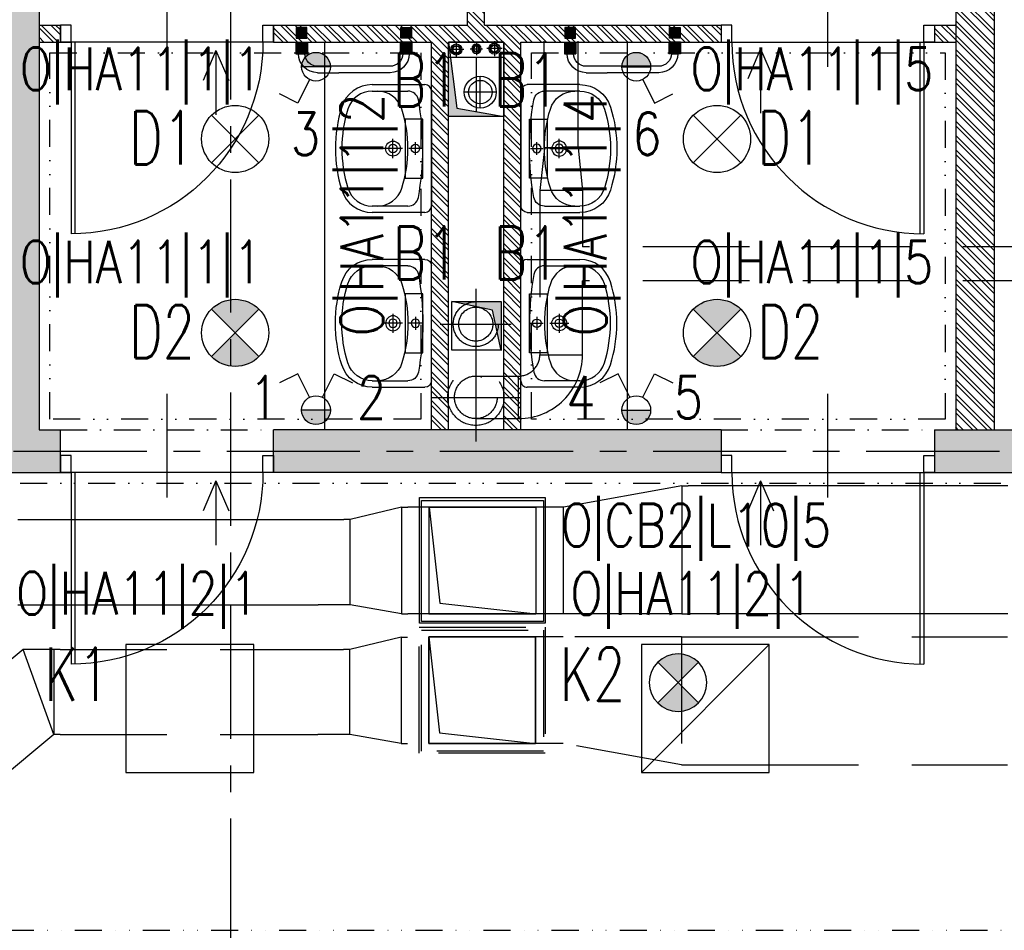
# Model space of a CAD drawing. Extents: x 41755 to 123924, y -112333 to 86187.
# Tile 255 of 256: x 106712 to 107174, y -6146 to -5718. Entities that reach past the tile are written whole.
import ezdxf
from ezdxf.enums import TextEntityAlignment as Align

# ---------------------------------------------------------------- set-up
doc = ezdxf.new("R2010")
doc.units = 0
doc.header["$LTSCALE"] = 50
for name, pattern in [('CENTER', [2, 1.25, -0.25, 0.25, -0.25]), ('DASHDOT', [1, 0.5, -0.25, 0, -0.25]), ('DASHED', [0.75, 0.5, -0.25]), ('DASHED2', [0.375, 0.25, -0.125]), ('DIVIDE', [31.75, 12.7, -6.35, 0, -6.35, 0, -6.35])]:
    doc.linetypes.add(name, pattern=pattern)
doc.layers.get('0').update_dxf_attribs({"color": 101, "linetype": 'CONTINUOUS'})
for name, color, linetype in [('Drz---drzwi', 5, 'CONTINUOUS'), ('E-90', 6, 'CONTINUOUS'), ('E35', 6, 'CONTINUOUS'), ('Ins-co', 2, 'CONTINUOUS'), ('Ins-kan', 54, 'CONTINUOUS'), ('Ins-went', 141, 'CONTINUOUS'), ('Ins-wod', 4, 'CONTINUOUS'), ('Os-osie glowne', 1, 'CENTER'), ('Sc-beton', 7, 'CONTINUOUS'), ('Sc-beton-hatch', 86, 'CONTINUOUS'), ('Sc-cegla pustak', 42, 'CONTINUOUS'), ('Sc-cegla pustak-hatch', 8, 'CONTINUOUS'), ('Sc-nadproza kon', 5, 'DASHED2'), ('Sc-silikat', 61, 'CONTINUOUS'), ('Suf-widok', 8, 'CONTINUOUS'), ('W-otwor-strop', 1, 'CONTINUOUS'), ('Wyp-sanitar', 131, 'CONTINUOUS')]:
    doc.layers.add(name, color=color, linetype=linetype)
doc.styles.add('ROMANS', font='romans', dxfattribs={"width": 0.85})
pattern_1 = [(135, (48983.41854682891, 565.4779691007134), (-3.367596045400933, -3.367596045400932), []), (135, (48983.41854682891, 567.7230341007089), (-3.367596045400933, -3.367596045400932), [])]

# ---------------------------------------------------------------- blocks, each defined once
blk = doc.blocks.new('_0630_DRZWI_90')
at = {"ltscale": 7}
for p, q in [((5, 8), (5, 98)), ((6.799999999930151, 8), (6.799999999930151, 97.98199819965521))]:
    blk.add_line(p, q, dxfattribs=at)
at = {"ltscale": 25}
for p, q in [((50, 19.69999999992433), (50, -28.89999999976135)), ((5, 8), (0, 8)), ((0, 8), (5, 8)), ((0, 0), (0, 8)), ((95, 8), (5, 8)), ((5, 8), (5, 0)), ((95, 8), (95, 0)), ((100, 8), (95, 8)), ((100, 0), (100, 8)), ((5, 0), (0, 0)), ((5, 0), (0, 0)), ((95, 0), (100, 0)), ((95, 0), (100, 0))]:
    blk.add_line(p, q, dxfattribs=at)
at = {"ltscale": 7}
blk.add_arc((5, 8), 90, 0, 90, dxfattribs=at)
blk = doc.blocks.new('umywalka_60x45')
at = {"ltscale": 25}
for p, q in [((-27.00000000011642, -5.820766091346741e-11), (27, 5.820766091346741e-11)), ((-30, -27.71634471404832), (-30.00000000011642, -3.000000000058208)), ((-1.164153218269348e-10, -4.5), (-1.164153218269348e-10, -10.5)), ((30, -2.999999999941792), (30, -27.71634471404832)), ((2.999999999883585, -7.5), (-3.000000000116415, -7.5)), ((-27, -27.71634471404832), (-27, -11.02660116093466)), ((-1.164153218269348e-10, -13.5), (-1.164153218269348e-10, -22.5)), ((27, -11.02660116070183), (27, -27.71634471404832)), ((4.499999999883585, -18), (-4.500000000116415, -18))]:
    blk.add_line(p, q, dxfattribs=at)
for centre, radius in [((-1.164153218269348e-10, -7.5), 2), ((-1.164153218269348e-10, -18), 3.5), ((-1.164153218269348e-10, -18), 2)]:
    blk.add_circle(centre, radius, dxfattribs=at)
for centre, radius, start, end in [((27, -2.999999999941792), 3, 0, 90), ((-27.00000000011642, -3.000000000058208), 3, 90, 180), ((5.820766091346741e-10, -129.425045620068), 125.4250456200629, 79.47373448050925, 100.5262655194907), ((-22.00000000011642, -11.02660116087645), 5, 100.5262655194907, 180), ((22, -11.02660116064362), 5, 0, 79.47373448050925), ((-14.99999999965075, -25.28365528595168), 12, 107.3128979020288, 180), ((-1.164153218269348e-10, -73.40495448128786), 62.40495448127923, 72.68710209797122, 107.3128979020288), ((15.00000000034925, -25.28365528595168), 12, 0, 72.68710209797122), ((-15.00000000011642, -27.71634471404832), 15, 180, 252.6871020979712), ((-15.00000000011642, -27.71634471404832), 12, 180, 252.6871020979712), ((14.99999999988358, -27.71634471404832), 12, 287.3128979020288, 0), ((14.99999999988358, -27.71634471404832), 15, 287.3128979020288, 0), ((-5.820766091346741e-10, 20.40495448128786), 62.40495448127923, 252.6871020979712, 287.3128979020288), ((-5.820766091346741e-10, 20.40495448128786), 65.40495448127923, 252.6871020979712, 287.3128979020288)]:
    blk.add_arc(centre, radius, start, end, dxfattribs=at)
blk = doc.blocks.new('_jdgjdgjhg')
at = {"ltscale": 10}
blk.add_hatch(color=256, dxfattribs=at).paths.add_polyline_path([(-54.19877705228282, 4.459730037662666), (-48.79877705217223, 4.459729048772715), (-48.79877606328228, 9.859729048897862), (-54.19877606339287, 9.85973003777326)])
h = blk.add_hatch(color=256, dxfattribs=at)
h.paths.add_polyline_path([(0.2000000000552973, 4.401748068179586), (0.2000009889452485, 9.80174806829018), (-5.199999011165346, 9.801749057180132), (-5.200000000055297, 4.401749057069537)])
edge = h.paths.add_edge_path(flags=16)
edge.add_line((-4.000121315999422, 9.801748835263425), (-0.9998767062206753, 9.801748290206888))
for points in [[(-48.99877705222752, -2.500001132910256), (-53.99877705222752, -2.500001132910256), (-53.99877705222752, 2.499998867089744), (-48.99877705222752, 2.499998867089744)], [(-5, -2.5), (0, -2.5), (0, 2.5), (-5, 2.5)]]:
    blk.add_hatch(color=256).paths.add_polyline_path(points)
for p, q in [((-43.99938645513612, 18.7499031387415, -1.237710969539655e-08), (-34.09257331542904, 18.74990132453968, -1.239530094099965e-08)), ((-9.999385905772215, 18.74989691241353, -1.243954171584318e-08), (-34.09257331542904, 18.74990132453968, -1.239530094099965e-08)), ((-9.99938645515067, 15.74989691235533, -1.243954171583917e-08), (-43.99938645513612, 15.74990313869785, -1.237710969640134e-08)), ((-54.19877705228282, 4.443738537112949), (-54.19877606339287, 9.843738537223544)), ((-54.19877606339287, 9.843738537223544), (-48.79877606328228, 9.843737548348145)), ((-52.99889836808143, 9.843738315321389), (-49.99865375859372, 9.8437377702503)), ((-48.79877705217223, 4.443737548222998), (-48.79877606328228, 9.843737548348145)), ((-5.200000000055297, 4.443730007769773), (-5.199999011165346, 9.843730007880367)), ((0.2000009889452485, 9.843729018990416), (-5.199999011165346, 9.843730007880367)), ((-4.000121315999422, 9.843729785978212), (-0.9998767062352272, 9.843729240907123)), ((-0.9998767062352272, 9.843729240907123), (-4.000121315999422, 9.84372978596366)), ((0.2000000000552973, 4.443729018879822), (0.2000009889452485, 9.843729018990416)), ((-54.19877705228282, 4.443738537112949), (-48.79877705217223, 4.443737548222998)), ((0.2000000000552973, 4.443729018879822), (-5.200000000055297, 4.443730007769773)), ((0, 2.5), (-5, 2.5)), ((-5, 2.5), (-5, -2.5)), ((0, -2.5), (0, 2.5)), ((-5, -2.5), (0, -2.5))]:
    blk.add_line(p, q)
blk.add_lwpolyline([(-48.99877705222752, -2.500001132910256), (-53.99877705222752, -2.500001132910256), (-53.99877705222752, 2.499998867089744), (-48.99877705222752, 2.499998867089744)], close=True)
for centre, radius, start, end in [((-43.99938755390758, 9.749902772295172, -1.238078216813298e-08), 9.00000000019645, 89.99998950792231, 179.4026135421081), ((-9.999387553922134, 9.749896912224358, -1.243954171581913e-08), 9.00000000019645, 0.5973659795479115, 89.99998950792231), ((-43.99938755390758, 9.749902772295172, -1.238078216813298e-08), 6.000000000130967, 89.99998950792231, 179.1039052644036), ((-9.999387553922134, 9.749896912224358, -1.243954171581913e-08), 6.000000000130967, 0.8960744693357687, 89.99998950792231)]:
    blk.add_arc(centre, radius, start, end)
blk = doc.blocks.new('_STRZAŁKA_WENT')
for q in [(-6.022442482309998, -14.01365349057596), (0, -30.23793542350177), (6.022442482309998, -14.01365349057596)]:
    blk.add_line((0, 0), q)
blk = doc.blocks.new('_dkjhsjhkfgh')
at = {"layer": 'Ins-went', "ltscale": 2}
for p, q in [((7231.434289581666, 4498.694923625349), (7175.934289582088, 4488.694923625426)), ((7231.434289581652, 4498.694923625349), (7231.434289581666, 4438.694923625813)), ((7231.434289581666, 4498.694923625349), (7234.434289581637, 4498.694923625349)), ((7264.434289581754, 4498.694923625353), (7234.434289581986, 4498.694923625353)), ((7384.434289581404, 4498.694923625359), (7264.434289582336, 4498.694923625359)), ((7108.434289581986, 4434.194923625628), (7108.434289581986, 4493.194923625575)), ((7108.434289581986, 4493.194923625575), (7167.434289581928, 4493.194923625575)), ((7108.434289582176, 4434.19492362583), (7108.434289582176, 4493.194923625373)), ((7108.434289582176, 4493.194923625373), (7167.43428958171, 4493.194923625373)), ((7109.33157150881, 4491.859228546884), (7166.542080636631, 4491.859228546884)), ((7109.33157150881, 4435.000902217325), (7109.33157150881, 4491.859228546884)), ((7166.542080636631, 4491.859228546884), (7166.542080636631, 4435.000902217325)), ((7167.434289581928, 4493.194923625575), (7167.434289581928, 4434.194923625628)), ((7167.43428958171, 4493.194923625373), (7167.43428958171, 4434.19492362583)), ((7099.934289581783, 4488.694923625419), (7075.934289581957, 4482.894923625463)), ((7099.934289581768, 4488.694923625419), (7099.934289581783, 4438.694923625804)), ((7099.934289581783, 4488.694923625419), (7102.934289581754, 4488.694923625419)), ((7172.934289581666, 4488.694923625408), (7102.934289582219, 4488.694923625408)), ((7112.816326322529, 4488.694923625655), (7112.816326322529, 4438.694923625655)), ((7162.816326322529, 4488.694923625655), (7112.816326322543, 4488.694923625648)), ((7112.934289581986, 4488.694923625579), (7162.934289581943, 4488.694923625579)), ((7112.934289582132, 4488.694923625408), (7162.934289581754, 4488.694923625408)), ((7162.934289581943, 4488.694923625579), (7162.934289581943, 4438.694923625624)), ((7162.934289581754, 4488.694923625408), (7162.934289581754, 4438.694923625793)), ((7175.934289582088, 4488.694923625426), (7172.934289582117, 4488.694923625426)), ((7175.934289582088, 4438.694923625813), (7175.934289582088, 4488.694923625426)), ((6919.999999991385, 4482.849124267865), (7060.899999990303, 4482.849124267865)), ((7060.93428958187, 4482.894923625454), (7072.934289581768, 4482.894923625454)), ((7075.934289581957, 4482.894923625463), (7072.934289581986, 4482.894923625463)), ((7075.934289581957, 4442.894923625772), (7075.934289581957, 4482.894923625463)), ((6919.999999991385, 4442.849124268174), (7060.899999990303, 4442.849124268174)), ((7072.934289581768, 4442.894923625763), (7060.93428958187, 4442.894923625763)), ((7075.934289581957, 4442.894923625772), (7072.934289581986, 4442.894923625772)), ((7099.934289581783, 4438.694923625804), (7075.934289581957, 4442.894923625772)), ((7099.934289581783, 4438.694923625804), (7102.934289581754, 4438.694923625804)), ((7172.934289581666, 4438.694923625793), (7102.934289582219, 4438.694923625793)), ((7112.816326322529, 4438.694923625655), (7162.816326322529, 4438.694923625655)), ((7162.934289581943, 4438.694923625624), (7112.934289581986, 4438.694923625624)), ((7162.934289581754, 4438.694923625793), (7112.934289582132, 4438.694923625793)), ((7175.934289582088, 4438.694923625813), (7172.934289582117, 4438.694923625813)), ((7231.434289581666, 4438.694923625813), (7175.934289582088, 4438.694923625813)), ((7231.434289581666, 4438.694923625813), (7234.434289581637, 4438.694923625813)), ((7264.434289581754, 4438.694923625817), (7234.434289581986, 4438.694923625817)), ((7384.434289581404, 4438.694923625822), (7264.434289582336, 4438.694923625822)), ((7167.434289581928, 4434.194923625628), (7108.434289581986, 4434.194923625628)), ((7167.43428958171, 4434.19492362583), (7108.434289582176, 4434.19492362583)), ((7166.542080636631, 4435.000902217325), (7109.33157150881, 4435.000902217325))]:
    blk.add_line(p, q, dxfattribs=at)
blk.add_lwpolyline([(7112.934289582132, 4488.694923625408), (7117.92250717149, 4443.694923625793), (7162.934289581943, 4438.694923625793)], dxfattribs=at)
blk = doc.blocks.new('opr_kas_inw')
at = {"layer": 'E35'}
h = blk.add_hatch(color=256, dxfattribs=at)
edge = h.paths.add_edge_path()
edge.add_line((-12.76970681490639, -12.13742555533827), (-3.22376526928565, -21.68336710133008))
edge.add_ellipse((-12.76970681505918, -12.13742555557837), major_axis=(-9.545941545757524, 9.545941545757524), ratio=1, start_angle=90.00000000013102, end_angle=180.0000000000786, ccw=False)
edge.add_line((-22.31564836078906, -21.68336710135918), (-12.76970681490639, -12.13742555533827))
edge = h.paths.add_edge_path()
edge.add_line((-3.223765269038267, -2.591484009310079), (-12.76970681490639, -12.13742555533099))
edge.add_line((-12.76970681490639, -12.13742555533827), (-22.31564836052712, -2.591484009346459))
edge.add_ellipse((-12.76970681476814, -12.13742555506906), major_axis=(-9.545941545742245, 9.545941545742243), ratio=1, start_angle=-89.99999999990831, end_angle=1.1789325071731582e-10, ccw=False)
for p, q in [((-30.00000000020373, 29.9999999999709), (30.00000000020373, -29.9999999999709)), ((-22.31564836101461, -21.68336710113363), (-3.223765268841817, -2.591484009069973)), ((-22.31564836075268, -2.591484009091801), (-3.223765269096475, -21.68336710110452))]:
    blk.add_line(p, q, dxfattribs=at)
at = {"layer": 'E35', "linetype": 'Continuous', "ltscale": 0.3}
blk.add_line((-21.76970681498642, -3.137425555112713), (-3.769706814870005, -21.13742555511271), dxfattribs=at)
blk.add_lwpolyline([(-30.00000000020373, 29.9999999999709), (30.00000000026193, 29.9999999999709), (30.00000000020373, -29.9999999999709), (-30.00000000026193, -29.99999999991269)], close=True, dxfattribs=at)
at = {"layer": 'E35'}
blk.add_circle((-12.76970681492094, -12.13742555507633), 13.49999999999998, dxfattribs=at)

msp = doc.modelspace()

# ---------------------------------------------------------------- hatches: boundary and pattern name
at = {"layer": 'E35'}
for points in [[(106844.1033705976, -5740.223765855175), (106857.6033705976, -5740.223765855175, 1)], [(107007.8286344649, -5740.223765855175), (106994.3286344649, -5740.223765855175, -1)], [(106844.1033705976, -5901.416994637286), (106857.6033705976, -5901.416994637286, -1)], [(107007.8286344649, -5901.416994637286), (106994.3286344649, -5901.416994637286, 1)]]:
    msp.add_hatch(color=256, dxfattribs=at).paths.add_polyline_path(points)
h = msp.add_hatch(color=256, dxfattribs=at)
edge = h.paths.add_edge_path()
edge.add_line((106812.9660028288, -5865.141463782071), (106801.8290710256, -5876.27839558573))
edge.add_ellipse((106812.966002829, -5865.141463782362), major_axis=(11.1369318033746, 11.13693180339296), ratio=1, start_angle=179.9999999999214, end_angle=269.999999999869)
edge.add_line((106824.1029346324, -5876.278395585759), (106812.9660028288, -5865.141463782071))
edge = h.paths.add_edge_path()
edge.add_line((106801.8290710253, -5854.004531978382), (106812.9660028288, -5865.141463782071))
edge.add_line((106812.9660028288, -5865.141463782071), (106824.1029346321, -5854.004531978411))
edge.add_ellipse((106812.9660028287, -5865.141463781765), major_axis=(11.13693180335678, 11.13693180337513), ratio=1, start_angle=359.9999999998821, end_angle=449.9999999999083)
h = msp.add_hatch(color=256, dxfattribs=at)
edge = h.paths.add_edge_path()
edge.add_line((107038.9660022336, -5865.141463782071), (107027.8290704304, -5876.27839558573))
edge.add_ellipse((107038.9660022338, -5865.141463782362), major_axis=(11.1369318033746, 11.13693180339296), ratio=1, start_angle=179.9999999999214, end_angle=269.999999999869)
edge.add_line((107050.1029340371, -5876.278395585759), (107038.9660022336, -5865.141463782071))
edge = h.paths.add_edge_path()
edge.add_line((107027.8290704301, -5854.004531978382), (107038.9660022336, -5865.141463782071))
edge.add_line((107038.9660022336, -5865.141463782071), (107050.1029340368, -5854.004531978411))
edge.add_ellipse((107038.9660022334, -5865.141463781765), major_axis=(11.13693180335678, 11.13693180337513), ratio=1, start_angle=359.9999999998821, end_angle=449.9999999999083)
at = {"layer": 'Sc-beton-hatch'}
h = msp.add_hatch(dxfattribs=at)
h.set_pattern_fill('ANSI33', color=256, angle=-1.272221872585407e-14, style=0)
h.set_pattern_definition([(44.99999999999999, (48983.41854682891, 565.4779691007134), (-4.490128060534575, 4.490128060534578), []), (44.99999999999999, (48987.90867682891, 565.4779691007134), (-4.490128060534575, 4.490128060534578), [3.175, -1.5875])])
h.paths.add_polyline_path([(110735.9660018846, -5930.641380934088), (110735.9660018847, -5910.641380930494), (110669.9659959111, -5910.641363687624), (110669.9659959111, -5930.641380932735)])
h.paths.add_polyline_path([(110595.966002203, -5930.641380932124), (110595.966002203, -5910.641380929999), (110380.966002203, -5910.641380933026), (110380.966002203, -5930.641380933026)])
h.paths.add_polyline_path([(110480.9660022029, -5420.641380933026), (110480.9660022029, -5400.641380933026), (110420.9660022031, -5400.641380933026), (110420.9660022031, -5420.641380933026), (110440.966002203, -5420.641380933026)])
h.paths.add_polyline_path([(110038.9660022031, -5420.64138093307), (110038.9660022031, -5400.641380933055), (109530.966002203, -5400.641380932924), (109530.966002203, -5420.641380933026), (109570.966002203, -5420.641380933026), (109570.966002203, -5910.641380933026), (109369.4660027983, -5910.641380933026), (109369.4660027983, -5930.641380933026), (110280.966002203, -5930.641380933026), (110280.966002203, -5910.641380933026), (109590.966002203, -5910.641380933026), (109590.966002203, -5420.641380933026)])
h.paths.add_polyline_path([(109170.9660022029, -6150.641380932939), (109170.9660022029, -6170.641380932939), (110210.9660027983, -6170.641380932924), (110210.9660027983, -6150.641380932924)])
h.paths.add_polyline_path([(108990.966002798, -5910.641380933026), (108990.966002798, -5850.641380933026), (108970.966002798, -5850.641380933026), (108970.966002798, -5910.641380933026), (108670.9660027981, -5910.641380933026), (108670.9660027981, -5930.641380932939), (109239.4660027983, -5930.641380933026), (109239.4660027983, -5910.641380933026)])
h.paths.add_polyline_path([(108990.966002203, -5655.641380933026), (108970.9660027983, -5655.641380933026), (108970.9660027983, -5675.641380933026), (108990.966002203, -5675.641380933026)])
h.paths.add_polyline_path([(108950.9660027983, -5400.641380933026), (108950.9660027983, -5420.641380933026), (108970.966002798, -5420.641380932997), (108970.966002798, -5480.641380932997), (108990.966002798, -5480.641380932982), (108990.966002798, -5420.641380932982), (109010.9660027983, -5420.641380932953), (109010.9660027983, -5400.641380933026)])
h.paths.add_polyline_path([(108342.9660027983, -5400.641380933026), (108342.9660027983, -5973.641380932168), (108362.9660027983, -5973.641380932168), (108362.9660027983, -5930.641380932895), (108540.9660027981, -5930.641380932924), (108540.9660027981, -5910.641380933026), (108362.9660027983, -5910.641380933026), (108362.9660027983, -5420.641380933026), (108640.9660022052, -5420.641380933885), (108640.9660022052, -5400.641380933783)])
h.paths.add_polyline_path([(107982.9660027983, -5400.641380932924), (107982.9660027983, -5420.641380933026), (108320.9660027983, -5420.641380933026), (108320.9660027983, -5910.641380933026), (108298.966002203, -5910.641380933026), (108298.966002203, -5930.641380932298), (108320.9660027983, -5930.641380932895), (108320.9660027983, -5973.641380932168), (108340.9660027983, -5973.641380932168), (108340.9660027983, -5400.641380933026)])
h.paths.add_polyline_path([(108362.9660027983, -6150.641380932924), (108362.9660027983, -6108.641380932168), (108342.9660027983, -6108.641380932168), (108342.9660027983, -6170.641380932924), (108740.9660022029, -6170.641380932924), (108740.9660022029, -6150.641380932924)])
h.paths.add_polyline_path([(108340.9660027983, -6170.641380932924), (108340.9660027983, -6108.641380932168), (108320.9660027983, -6108.641380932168), (108320.9660027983, -6150.641380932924), (107700.9660027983, -6150.641380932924), (107700.9660027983, -6170.641380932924)])
h.paths.add_polyline_path([(107995.966002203, -5910.64138093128), (107995.966002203, -5930.641380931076), (108238.966002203, -5930.641380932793), (108238.966002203, -5910.641380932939)], flags=17)
h.paths.add_polyline_path([(107799.9659959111, -5910.641380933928), (107799.9659959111, -5930.641380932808), (107865.966002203, -5930.641380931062), (107865.966002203, -5910.641380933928)])
h.paths.add_polyline_path([(107725.966002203, -5930.641380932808), (107725.966002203, -5910.641380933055), (107550.966002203, -5910.641380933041), (107550.9660022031, -5930.641380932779)])
h.paths.add_polyline_path([(107430.9660022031, -5930.641380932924), (107430.966002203, -5910.641380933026), (107308.9660028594, -5910.641380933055), (107308.9660028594, -5930.641380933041)])
h.paths.add_polyline_path([(106300.9660021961, -6150.641380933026), (106300.9660021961, -6170.641380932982), (107340.9660027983, -6170.641380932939), (107340.9660027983, -6150.641380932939)])
h.paths.add_polyline_path([(107188.9660028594, -5930.641380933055), (107188.9660028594, -5910.641380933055), (107140.9660035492, -5910.641380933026), (107140.9660035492, -5930.641380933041)])
h.paths.add_polyline_path([(107040.9660035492, -5930.641380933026), (107040.9660035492, -5910.641380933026), (106830.9660027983, -5910.641380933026), (106830.9660027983, -5930.641380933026)], flags=16)
h.paths.add_polyline_path([(107168.9660035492, -5420.641380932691), (107168.9660035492, -5400.64138093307), (106660.9660027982, -5400.641380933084), (106660.9660027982, -5420.641380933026), (106700.9660027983, -5420.641380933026), (106700.9660027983, -5910.641380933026), (106618.9660027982, -5910.641380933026), (106618.9660027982, -5930.641380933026), (106730.9660027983, -5930.641380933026), (106730.9660027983, -5910.641380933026), (106720.9660027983, -5910.641380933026), (106720.9660027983, -5420.641380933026)])
h.paths.add_polyline_path([(106518.9660027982, -5930.641380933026), (106518.9660027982, -5910.641380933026), (106291.9660027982, -5910.641380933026), (106291.9660027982, -5930.641380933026)])
h.paths.add_polyline_path([(106120.9660027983, -5910.641380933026), (106120.9660027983, -5420.641380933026), (106140.966002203, -5420.641380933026), (106140.966002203, -5400.641380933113), (106080.9660027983, -5400.641380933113), (106080.9660027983, -5420.641380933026), (106100.9660027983, -5420.641380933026), (106100.9660027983, -5910.641380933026), (105979.9660027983, -5910.641380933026), (105979.9660027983, -5930.641380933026), (106191.9660027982, -5930.641380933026), (106191.9660027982, -5910.641380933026)])
h.paths.add_polyline_path([(105659.9660025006, -5910.641380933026), (105659.9660025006, -5930.641380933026), (105879.9660027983, -5930.641380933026), (105879.9660027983, -5910.641380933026)])
h.paths.add_polyline_path([(105492.966002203, -6150.641380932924), (105492.966002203, -6108.641380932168), (105472.966002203, -6108.641380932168), (105472.966002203, -6170.641380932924), (105870.966002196, -6170.641380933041), (105870.966002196, -6150.641380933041)])
h.paths.add_polyline_path([(105559.9660025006, -5930.641380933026), (105559.9660025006, -5910.641380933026), (105492.966002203, -5910.641380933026), (105492.966002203, -5420.641380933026), (105770.9660022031, -5420.641380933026), (105770.9660022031, -5400.641380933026), (105472.966002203, -5400.641380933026), (105472.966002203, -5973.641380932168), (105492.966002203, -5973.641380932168), (105492.966002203, -5930.641380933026)])
h.paths.add_polyline_path([(105450.966002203, -5910.641380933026), (105428.966002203, -5910.641380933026), (105428.966002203, -5930.641380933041), (105450.966002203, -5930.641380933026), (105450.966002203, -5973.641380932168), (105470.966002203, -5973.641380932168), (105470.966002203, -5400.641380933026), (105112.966002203, -5400.641380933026), (105112.966002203, -5420.641380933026), (105450.966002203, -5420.641380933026)])
h.paths.add_polyline_path([(105470.966002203, -6170.641380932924), (105470.966002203, -6108.641380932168), (105450.966002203, -6108.641380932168), (105450.966002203, -6150.641380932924), (104830.9660027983, -6150.641380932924), (104830.9660027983, -6170.641380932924)])
h.paths.add_polyline_path([(105260.966002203, -5910.641380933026), (105260.966002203, -5930.641380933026), (105368.966002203, -5930.641380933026), (105368.966002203, -5910.641380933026)], flags=16)
h.paths.add_polyline_path([(105160.966002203, -5930.641380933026), (105160.966002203, -5910.641380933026), (105059.9659959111, -5910.64138093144), (105059.9659959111, -5930.641380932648)])
h.paths.add_polyline_path([(105014.9659959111, -5930.641380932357), (105014.9659959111, -5910.641380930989), (104929.9659959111, -5910.641380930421), (104929.9659959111, -5930.641380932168)])
h.paths.add_polyline_path([(104855.966002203, -5930.641380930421), (104855.966002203, -5910.641380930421), (104715.9660027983, -5910.641380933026), (104715.9660027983, -5930.641380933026)])
h.paths.add_polyline_path([(104740.966002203, -5420.641380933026), (104740.966002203, -5400.641380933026), (104680.966002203, -5400.641380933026), (104680.966002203, -5420.641380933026)])
h.paths.add_polyline_path([(103790.966002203, -5400.641380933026), (103790.966002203, -5420.64138093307), (103830.966002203, -5420.641380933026), (103830.966002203, -5910.641380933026), (103540.9660027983, -5910.641380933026), (103540.9660027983, -5930.641380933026), (104585.9660027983, -5930.641380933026), (104585.9660027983, -5910.641380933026), (103850.966002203, -5910.641380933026), (103850.966002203, -5420.641380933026), (104298.966002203, -5420.641380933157), (104298.966002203, -5400.64138093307)])
h.paths.add_polyline_path([(104470.9660027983, -6170.641380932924), (104470.9660027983, -6150.641380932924), (103430.966002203, -6150.641380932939), (103430.966002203, -6170.641380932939)])
h.paths.add_polyline_path([(103440.9660027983, -5930.641380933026), (103440.9660027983, -5910.641380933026), (103250.9660027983, -5910.641380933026), (103250.9660027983, -5420.641380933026), (103270.9660027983, -5420.641380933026), (103270.9660027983, -5400.641380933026), (103210.9660027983, -5400.641380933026), (103210.9660027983, -5420.641380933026), (103230.9660027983, -5420.641380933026), (103230.9660027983, -5910.641380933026), (103077.9660026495, -5910.641380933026), (103077.9660026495, -5930.641380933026)])
h.paths.add_polyline_path([(103000.966002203, -6170.641380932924), (103000.966002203, -6150.641380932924), (102422.966002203, -6150.641380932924), (102422.966002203, -6108.641380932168), (102402.966002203, -6108.641380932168), (102402.966002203, -6170.641380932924)])
h.paths.add_polyline_path([(102977.9660026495, -5930.641380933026), (102977.9660026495, -5910.641380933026), (102653.9660023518, -5910.641380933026), (102653.9660023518, -5930.641380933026)])
h.paths.add_polyline_path([(102553.9660023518, -5930.641380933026), (102553.9660023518, -5910.641380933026), (102422.9660027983, -5910.641380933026), (102422.9660027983, -5520.641380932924), (102452.966002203, -5520.641380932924), (102452.966002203, -5500.641380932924), (102422.9660027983, -5500.641380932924), (102422.9660027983, -5400.641380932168), (102402.9660027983, -5400.641380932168), (102402.9660027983, -5973.641380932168), (102422.9660027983, -5973.641380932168), (102422.9660027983, -5930.641380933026)])
h.paths.add_polyline_path([(102582.9660027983, -5500.641380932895), (102552.966002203, -5500.64138093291), (102552.966002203, -5520.64138093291), (102602.9660027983, -5520.641380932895), (102602.9660027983, -5420.641380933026), (102642.966002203, -5420.641380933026), (102642.966002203, -5400.641380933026), (102582.9660027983, -5400.641380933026)])
at = {"layer": 'Sc-cegla pustak-hatch'}
h = msp.add_hatch(dxfattribs=at)
h.set_pattern_fill('ANSI32', color=256, scale=0.5, angle=89.99999999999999, style=0)
h.set_pattern_definition(pattern_1)
h.paths.add_polyline_path([(111108.966002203, -5701.641380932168), (111190.9660027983, -5701.641380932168), (111190.9660027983, -5683.641380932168), (111090.966002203, -5683.641380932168), (111090.966002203, -5910.64138093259), (111108.966002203, -5910.64138093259)])
h.paths.add_polyline_path([(110577.966002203, -5878.641380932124), (110577.966002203, -5910.641380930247), (110587.5915514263, -5910.641380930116), (110587.5915514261, -5901.869926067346), (110595.966002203, -5901.869926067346), (110595.966002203, -5896.641380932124), (110669.9659959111, -5896.641363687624), (110669.9659959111, -5910.641363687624), (110687.9659959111, -5910.641368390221), (110687.9659959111, -5878.641380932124)])
h.paths.add_polyline_path([(110460.966002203, -5870.641380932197), (110442.966002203, -5870.641380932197), (110442.966002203, -5910.641380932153), (110460.966002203, -5910.641380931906)])
h.paths.add_polyline_path([(110460.966002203, -5420.641380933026), (110442.966002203, -5420.641380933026), (110442.966002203, -5770.641380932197), (110460.966002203, -5770.641380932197)])
h.paths.add_polyline_path([(108220.966002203, -5683.641380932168), (108220.966002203, -5910.641380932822), (108238.966002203, -5910.641380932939), (108238.966002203, -5701.641380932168), (108320.9660027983, -5701.641380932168), (108320.9660027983, -5683.641380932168)])
h.paths.add_polyline_path([(107707.966002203, -5878.641380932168), (107707.966002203, -5910.641380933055), (107717.8721538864, -5910.641380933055), (107717.8721538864, -5903.691398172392), (107725.966002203, -5903.691398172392), (107725.966002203, -5896.641380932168), (107799.9659959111, -5896.641380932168), (107799.9659959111, -5910.641380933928), (107817.9659959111, -5910.641380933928), (107817.9659959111, -5878.641380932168)])
h.paths.add_polyline_path([(107588.966002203, -5655.641380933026), (107570.966002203, -5655.641380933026), (107570.966002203, -5910.641380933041), (107588.966002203, -5910.641380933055)])
h.paths.add_polyline_path([(107588.966002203, -5420.641380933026), (107570.966002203, -5420.641380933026), (107570.966002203, -5480.641380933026), (107588.966002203, -5480.641380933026)])
h.paths.add_polyline_path([(107168.9660035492, -5420.641380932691), (107150.9660035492, -5420.641380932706), (107150.9660035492, -5910.641380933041), (107168.9660035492, -5910.641380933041)])
h.paths.add_polyline_path([(106440.9660027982, -5910.641380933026), (106458.9660027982, -5910.641380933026), (106458.9660027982, -5418.641380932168), (106530.9660027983, -5418.641380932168), (106530.9660027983, -5400.641380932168), (106400.9660027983, -5400.641380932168), (106400.9660027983, -5418.641380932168), (106440.9660027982, -5418.641380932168)])
h.paths.add_polyline_path([(105744.9660027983, -5420.641380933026), (105726.9660027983, -5420.641380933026), (105726.9660027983, -5910.641380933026), (105744.9660027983, -5910.641380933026)])
h.paths.add_polyline_path([(105350.966002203, -5683.641380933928), (105350.966002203, -5910.641380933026), (105368.966002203, -5910.641380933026), (105368.966002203, -5701.641380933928), (105450.966002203, -5701.641380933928), (105450.966002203, -5683.641380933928)])
h.paths.add_polyline_path([(105150.966002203, -5420.641380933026), (105132.966002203, -5420.641380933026), (105132.966002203, -5910.64138093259), (105150.966002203, -5910.641380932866)])
h.paths.add_polyline_path([(104837.966002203, -5878.641380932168), (104837.9660022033, -5910.641380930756), (104847.5915514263, -5910.641380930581), (104847.5915514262, -5901.869926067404), (104855.9660022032, -5901.869926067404), (104855.9660022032, -5896.641380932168), (104929.9659959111, -5896.641380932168), (104929.9659959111, -5910.641380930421), (104947.9659959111, -5910.641380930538), (104947.9659959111, -5878.641380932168)])
h.paths.add_polyline_path([(102824.9660025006, -5418.641380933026), (102926.9660027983, -5418.641380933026), (102926.9660027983, -5400.641380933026), (102784.966002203, -5400.641380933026), (102784.966002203, -5418.641380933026), (102806.9660025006, -5418.641380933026), (102806.9660025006, -5910.641380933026), (102824.9660025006, -5910.641380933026)])
h = msp.add_hatch(dxfattribs=at)
h.set_pattern_fill('ANSI32', color=256, scale=0.5, angle=89.99999999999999, style=0)
h.set_pattern_definition(pattern_1)
h.paths.add_polyline_path([(106929.9660025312, -5570.641380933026), (106946.966002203, -5570.641380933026), (106946.966002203, -5420.641380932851), (106938.966002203, -5420.641380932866), (106938.966002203, -5562.641380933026), (106912.966002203, -5562.641380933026), (106912.966002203, -5420.641380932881), (106904.966002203, -5420.641380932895), (106904.966002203, -5570.641380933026), (106921.9660025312, -5570.641380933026), (106921.9660025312, -5720.641493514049), (106830.9660027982, -5720.641380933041), (106830.9660027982, -5728.641380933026), (106904.9660028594, -5728.641491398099), (106904.9660028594, -5910.641380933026), (106912.9660028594, -5910.641380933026), (106912.9660028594, -5728.641491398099), (106938.966002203, -5728.641497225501), (106938.966002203, -5910.641380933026), (106946.966002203, -5910.641380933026), (106946.966002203, -5728.641497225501), (107040.9660035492, -5728.641497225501), (107040.9660035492, -5720.641497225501), (106929.9660025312, -5720.641493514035)])
h.paths.add_polyline_path([(106720.9660027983, -5720.641380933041), (106720.9660027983, -5728.641380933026), (106730.9660027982, -5728.641380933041), (106730.9660027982, -5720.641380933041)])
h.paths.add_polyline_path([(107150.9660035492, -5728.641497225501), (107150.9660035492, -5720.641497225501), (107140.9660035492, -5720.641497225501), (107140.9660035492, -5728.641497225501)])
h.paths.add_polyline_path([(107168.9660035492, -5682.641380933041), (107168.9660035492, -5690.641380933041), (107348.966002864, -5690.641380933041), (107348.966002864, -5783.641380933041), (107365.9660028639, -5783.641380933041), (107365.9660028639, -5910.641380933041), (107373.9660028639, -5910.641380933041), (107373.9660028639, -5783.641380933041), (107390.9660028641, -5783.641380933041), (107390.966002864, -5690.641380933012), (107570.966002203, -5690.641380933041), (107570.966002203, -5682.641380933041)])
h.paths.add_polyline_path([(107382.966002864, -5690.641380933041), (107356.966002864, -5690.641380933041), (107356.966002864, -5775.641380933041), (107382.9660028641, -5775.641380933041)], flags=17)
at = {"layer": 'W-otwor-strop', "ltscale": 0.5}
for points in [[(106938.966002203, -5763.64149139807), (106912.9660028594, -5763.641491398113), (106912.9659950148, -5728.641497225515), (106916.9660019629, -5759.641491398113)], [(106914.6331663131, -5850.479924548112), (106937.6331663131, -5850.479924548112), (106937.6331663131, -5873.333330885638), (106933.6331663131, -5854.479924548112)]]:
    msp.add_hatch(color=256, dxfattribs=at).paths.add_polyline_path(points)

# ---------------------------------------------------------------- linework, layer by layer
at = {"layer": 'E35'}
for p, q in [((106912.9660028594, -5735.744160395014), (106938.966002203, -5735.744160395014)), ((106925.9660025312, -5735.744160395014), (106925.9660025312, -5761.324557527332)), ((106857.6033705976, -5740.223765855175), (106844.1033705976, -5740.223765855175)), ((106994.3286344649, -5740.223765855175), (107007.8286344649, -5740.223765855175)), ((106847.8311704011, -5746.259393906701), (106842.3052975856, -5757.295099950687)), ((107004.1008346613, -5746.259393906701), (107009.6267074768, -5757.295099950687)), ((106842.3052975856, -5757.295099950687), (106833.7696305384, -5753.021063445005)), ((107009.6267074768, -5757.295099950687), (107018.1623745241, -5753.021063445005)), ((106824.1029346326, -5785.278340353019), (106801.8290710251, -5763.004476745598)), ((106824.1029346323, -5763.004476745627), (106801.8290710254, -5785.278340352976)), ((107027.8290704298, -5785.278340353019), (107050.1029340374, -5763.004476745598)), ((107027.8290704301, -5763.004476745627), (107050.1029340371, -5785.278340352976)), ((106824.1029346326, -5876.278395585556), (106801.8290710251, -5854.004531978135)), ((106824.1029346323, -5854.004531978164), (106801.8290710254, -5876.278395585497)), ((107027.8290704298, -5876.278395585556), (107050.1029340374, -5854.004531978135)), ((107027.8290704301, -5854.004531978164), (107050.1029340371, -5876.278395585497)), ((106842.3052975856, -5884.345660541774), (106833.7696305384, -5888.619697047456)), ((106847.8311704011, -5895.38136658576), (106842.3052975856, -5884.345660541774)), ((106853.875570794, -5895.38136658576), (106859.4014436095, -5884.345660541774)), ((106859.4014436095, -5884.345660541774), (106867.9371106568, -5888.619697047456)), ((106992.5305614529, -5884.345660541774), (106983.9948944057, -5888.619697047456)), ((106998.0564342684, -5895.38136658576), (106992.5305614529, -5884.345660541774)), ((107004.1008346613, -5895.38136658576), (107009.6267074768, -5884.345660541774)), ((107009.6267074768, -5884.345660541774), (107018.1623745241, -5888.619697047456)), ((106857.6033705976, -5901.416994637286), (106844.1033705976, -5901.416994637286)), ((106994.3286344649, -5901.416994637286), (107007.8286344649, -5901.416994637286))]:
    msp.add_line(p, q, dxfattribs=at)
for points in [[(106900.9660028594, -5764.792333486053), (106892.6913609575, -5764.792333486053), (106892.6913609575, -5792.490649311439), (106900.9660028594, -5792.490649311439)], [(106950.966002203, -5764.792333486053), (106959.2406441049, -5764.792333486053), (106959.2406441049, -5792.490649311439), (106950.966002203, -5792.490649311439)], [(106900.9660028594, -5846.792333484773), (106892.6913609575, -5846.792333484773), (106892.6913609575, -5874.490649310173), (106900.9660028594, -5874.490649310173)], [(106950.966002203, -5846.792333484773), (106959.2406441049, -5846.792333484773), (106959.2406441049, -5874.490649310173), (106950.966002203, -5874.490649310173)]]:
    msp.add_lwpolyline(points, close=True, dxfattribs=at)
at = {"layer": 'E35', "linetype": 'Continuous', "ltscale": 0.3}
msp.add_lwpolyline([(106761.7189011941, -6071.439376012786), (106821.7189011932, -6071.439376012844), (106821.7189011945, -6011.439376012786), (106761.7189011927, -6011.439376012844)], close=True, dxfattribs=at)
at = {"layer": 'E35'}
for centre, radius in [((106850.8533705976, -5740.223765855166), 6.750000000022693), ((107001.0786344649, -5740.223765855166), 6.750000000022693), ((106812.9660028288, -5774.141408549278), 15.74999999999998), ((107038.9660022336, -5774.141408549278), 15.74999999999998), ((106812.9660028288, -5865.1414637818), 15.74999999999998), ((107038.9660022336, -5865.1414637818), 15.74999999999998), ((106850.8533705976, -5901.416994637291), 6.750000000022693), ((107001.0786344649, -5901.416994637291), 6.750000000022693)]:
    msp.add_circle(centre, radius, dxfattribs=at)
at = {"layer": 'Ins-kan', "ltscale": 0.2}
for p, q in [((106927.9254356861, -5759.640834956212), (106927.9254356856, -5744.640834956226)), ((106935.4254356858, -5752.140834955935), (106920.4254356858, -5752.140834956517))]:
    msp.add_line(p, q, dxfattribs=at)
for centre, radius in [((106927.9254356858, -5752.140834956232), 7.5), ((106927.9254356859, -5752.140834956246), 5.5)]:
    msp.add_circle(centre, radius, dxfattribs=at)
at = {"layer": 'Ins-went', "linetype": 'DASHED', "ltscale": 2}
for p, q in [((106957.8276953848, -5778.30354577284), (106957.8276953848, -5670.456271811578)), ((106973.8276953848, -5778.30354577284), (106973.8276953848, -5670.456271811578)), ((106957.966002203, -5778.641496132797), (106955.8276953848, -5798.30354577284)), ((106957.8276953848, -5778.30354577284), (106973.8276953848, -5778.30354577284)), ((106973.8276953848, -5778.30354577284), (106957.8276953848, -5778.30354577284)), ((106973.8276953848, -5778.30354577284), (106975.8276953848, -5798.30354577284)), ((106955.8276953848, -5798.30354577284), (106955.8276953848, -5875.392446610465)), ((106975.8276953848, -5798.30354577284), (106955.8276953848, -5798.30354577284)), ((106975.8276953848, -5798.30354577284), (106975.8276953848, -5824.729779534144)), ((107429.2107409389, -5824.729779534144, -4546.772725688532), (106975.8276953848, -5824.729779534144, -4546.772725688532)), ((106975.8276953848, -5875.392446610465), (106975.8276953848, -5840.729779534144)), ((107429.2107409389, -5840.729779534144, -4546.772725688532), (106975.8276953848, -5840.729779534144)), ((106925.7949246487, -5844.41184659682), (106925.7949246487, -5877.668002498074)), ((106909.1668466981, -5861.039924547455), (106942.4230025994, -5861.039924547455)), ((106925.8276953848, -5874.607349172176), (106925.8276953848, -5916.17754404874)), ((106955.8276953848, -5875.392446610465), (106975.8276953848, -5875.392446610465)), ((106925.8276953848, -5885.392446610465), (106946.966002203, -5885.392446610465)), ((106941.8276953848, -5885.392446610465), (106946.966002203, -5885.392446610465)), ((106945.8276953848, -5905.392446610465), (106945.8276953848, -5885.392446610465)), ((106945.8276953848, -5885.392446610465), (106946.966002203, -5885.392446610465)), ((106945.8276953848, -5905.392446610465), (106945.8276953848, -5885.392446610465)), ((106905.0425979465, -5895.392446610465), (106946.612792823, -5895.392446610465)), ((106925.8276953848, -5905.392446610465), (106946.966002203, -5905.392446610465)), ((106925.8276953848, -5905.392446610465), (106941.8276953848, -5905.392446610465)), ((106925.8276953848, -5905.392446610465), (106935.8276953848, -5905.392446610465)), ((106935.8276953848, -5905.392446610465), (106945.8276953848, -5905.392446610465)), ((106899.2823285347, -6062.333484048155), (106899.2823285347, -6003.333484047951)), ((106899.2823285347, -6003.333484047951), (106958.2823285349, -6003.333484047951)), ((106899.2823285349, -6062.333484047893), (106899.2823285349, -6003.333484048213)), ((106899.2823285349, -6003.333484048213), (106958.2823285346, -6003.333484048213)), ((106958.2823285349, -6003.333484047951), (106958.2823285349, -6062.333484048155)), ((106958.2823285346, -6003.333484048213), (106958.2823285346, -6062.333484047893)), ((106890.7480389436, -6007.879283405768), (106866.7480389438, -6013.679283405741)), ((106890.7480389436, -6007.879283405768), (106890.7480389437, -6057.879283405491)), ((106890.7480389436, -6007.879283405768), (106893.7480389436, -6007.879283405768)), ((106963.7823285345, -6007.833484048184), (106893.7823285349, -6007.833484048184)), ((106900.2975737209, -6004.669179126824), (106957.5080828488, -6004.669179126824)), ((106900.2975737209, -6061.527505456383), (106900.2975737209, -6004.669179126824)), ((106903.7823285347, -6007.833484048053), (106903.7823285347, -6057.833484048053)), ((106953.7823285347, -6007.833484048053), (106903.7823285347, -6007.833484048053)), ((106903.7823285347, -6057.83348404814), (106903.7823285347, -6007.833484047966)), ((106903.7823285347, -6007.833484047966), (106953.7823285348, -6007.833484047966)), ((106903.7823285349, -6057.833484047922), (106903.7823285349, -6007.833484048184)), ((106903.7823285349, -6007.833484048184), (106953.7823285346, -6007.833484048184)), ((106953.7823285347, -6057.833484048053), (106953.7823285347, -6007.833484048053)), ((106953.7823285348, -6007.833484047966), (106953.7823285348, -6057.83348404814)), ((106953.7823285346, -6007.833484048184), (106953.7823285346, -6057.833484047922)), ((106957.5080828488, -6004.669179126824), (106957.5080828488, -6061.527505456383)), ((106966.7823285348, -6007.833484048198), (106963.7823285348, -6007.833484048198)), ((107022.2823285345, -6007.833484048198), (106966.7823285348, -6007.833484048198)), ((107022.2823285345, -6007.833484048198), (107022.2823285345, -6067.833484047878)), ((107022.2823285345, -6007.833484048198), (107025.2823285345, -6007.833484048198)), ((107025.2823285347, -6007.833484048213, -3579.999999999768), (107055.2823285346, -6007.833484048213, -3579.999999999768)), ((107055.282328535, -6007.833484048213, -3579.999999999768), (107175.2823285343, -6007.833484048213, -3579.999999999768)), ((106713.4202834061, -6013.71178234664), (106642.0730623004, -6073.011782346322)), ((106730.8730622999, -6013.71178234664), (106713.4202834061, -6013.71178234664)), ((106727.8730622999, -6053.711782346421), (106713.4202834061, -6013.71178234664)), ((106727.8730622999, -6013.71178234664), (106727.8730622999, -6053.711782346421)), ((106730.848038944, -6013.679283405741), (106851.7480389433, -6013.679283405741)), ((106851.7480389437, -6013.679283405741), (106863.7480389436, -6013.679283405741)), ((106866.7480389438, -6013.679283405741), (106863.7480389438, -6013.679283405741)), ((106866.7480389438, -6053.679283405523), (106866.7480389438, -6013.679283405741)), ((106727.8730622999, -6053.711782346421), (106656.5258411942, -6113.011782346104)), ((106730.8730622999, -6053.711782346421), (106727.8730622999, -6053.711782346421)), ((106730.848038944, -6053.679283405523), (106851.7480389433, -6053.679283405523)), ((106863.7480389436, -6053.679283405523), (106851.7480389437, -6053.679283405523)), ((106866.7480389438, -6053.679283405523), (106863.7480389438, -6053.679283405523)), ((106890.7480389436, -6057.879283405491), (106866.7480389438, -6053.679283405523)), ((106890.7480389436, -6057.879283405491), (106893.7480389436, -6057.879283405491)), ((106963.7823285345, -6057.833484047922), (106893.7823285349, -6057.833484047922)), ((106903.7823285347, -6057.833484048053), (106953.7823285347, -6057.833484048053)), ((106953.7823285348, -6057.83348404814), (106903.7823285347, -6057.83348404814)), ((106953.7823285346, -6057.833484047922), (106903.7823285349, -6057.833484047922)), ((106966.7823285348, -6057.833484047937), (106963.7823285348, -6057.833484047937)), ((107022.2823285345, -6067.833484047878), (106966.7823285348, -6057.833484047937)), ((106958.2823285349, -6062.333484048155), (106899.2823285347, -6062.333484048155)), ((106958.2823285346, -6062.333484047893), (106899.2823285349, -6062.333484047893)), ((106957.5080828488, -6061.527505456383), (106900.2975737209, -6061.527505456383)), ((107022.2823285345, -6067.833484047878), (107025.2823285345, -6067.833484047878)), ((107025.2823285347, -6067.833484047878, -3579.999999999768), (107055.2823285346, -6067.833484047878, -3579.999999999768)), ((107055.282328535, -6067.833484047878, -3579.999999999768), (107175.2823285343, -6067.833484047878, -3579.999999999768))]:
    msp.add_line(p, q, dxfattribs=at)
msp.add_lwpolyline([(106903.7823285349, -6007.833484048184), (106908.7823285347, -6052.833484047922), (106953.7823285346, -6057.833484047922)], dxfattribs=at)
for centre, radius in [((106925.7949246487, -5861.03992454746), 10.56), ((106925.7949246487, -5861.03992454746), 8), ((106925.8276953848, -5895.392446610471), 13.2), ((106925.8276953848, -5895.392446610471), 10)]:
    msp.add_circle(centre, radius, dxfattribs=at)
for radius in [10, 30]:
    msp.add_arc((106945.8276953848, -5875.392446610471), radius, 270, 0, dxfattribs=at)
at = {"layer": 'Ins-wod', "linetype": 'ByBlock', "ltscale": 3}
for p, q in [((106916.6764501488, -5728.605283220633), (106916.6764357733, -5735.69028322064)), ((106926.0770391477, -5728.842093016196), (106926.0770271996, -5734.730719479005)), ((106934.568441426, -5728.184660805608), (106934.5684270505, -5735.269660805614)), ((106920.2189362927, -5732.147790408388), (106913.1339362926, -5732.147776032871)), ((106923.1327266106, -5731.786400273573), (106929.0213530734, -5731.786412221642)), ((106938.1109275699, -5731.727167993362), (106931.0259275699, -5731.727153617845))]:
    msp.add_line(p, q, dxfattribs=at)
at = {"layer": 'Ins-wod', "linetype": 'ByBlock'}
for centre, radius in [((106916.676442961, -5732.147783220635), 2.600000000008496), ((106916.676442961, -5732.147783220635), 1.950000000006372), ((106916.676442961, -5732.147783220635), 1.62500000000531), ((106934.5684342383, -5731.727160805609), 2.600000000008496), ((106934.5684342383, -5731.727160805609), 1.950000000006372), ((106934.5684342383, -5731.727160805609), 1.62500000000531)]:
    msp.add_circle(centre, radius, dxfattribs=at)
at = {"layer": 'Ins-wod', "linetype": 'ByBlock', "extrusion": (-4.281321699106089e-36, -6.27910900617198e-36, -0.9999999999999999)}
msp.add_ellipse((106926.077039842, -5731.786406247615), major_axis=(1.554573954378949, 1.554573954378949), ratio=0.9999999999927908, start_param=-0.7853961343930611, end_param=5.497789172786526, dxfattribs=at)
at = {"layer": 'Ins-wod', "linetype": 'ByBlock', "extrusion": (-4.281321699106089e-36, -6.279109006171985e-36, -1)}
msp.add_ellipse((106926.077039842, -5731.786406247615), major_axis=(1.112953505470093, 1.112953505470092), ratio=0.9999999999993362, start_param=-0.7853961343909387, end_param=5.497789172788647, dxfattribs=at)
at = {"layer": 'Ins-wod', "linetype": 'ByBlock', "extrusion": (-4.281321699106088e-36, -6.279109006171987e-36, -1)}
msp.add_ellipse((106926.077039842, -5731.786406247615), major_axis=(-0.8825383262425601, 0.8825383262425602), ratio=0.9999999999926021, start_param=0.7854001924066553, end_param=7.068585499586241, dxfattribs=at)
at = {"layer": 'Os-osie glowne'}
for points in [[(106810.966002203, -10955.64138093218), (106810.966002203, -4978.641380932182)], [(99508.96600221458, -5920.641380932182), (111775.9660027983, -5920.641380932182)]]:
    msp.add_lwpolyline(points, dxfattribs=at)
at = {"layer": 'Sc-beton'}
for points in [[(106720.9660027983, -5420.641380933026), (106720.9660027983, -5910.641380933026)], [(106720.9660027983, -5910.641380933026), (106730.9660027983, -5910.641380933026)], [(106730.9660027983, -5930.641380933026), (106730.9660027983, -5910.641380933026)], [(106830.9660027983, -5930.641380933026), (106830.9660027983, -5910.641380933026)], [(107040.9660035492, -5910.641380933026), (106830.9660027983, -5910.641380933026)], [(107040.9660035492, -5910.641380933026), (107040.9660035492, -5930.641380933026)], [(107140.9660035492, -5910.641380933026), (107188.9660028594, -5910.641380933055)], [(107140.9660035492, -5910.641380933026), (107140.9660035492, -5930.641380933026)], [(106618.9660027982, -5930.641380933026), (106730.9660027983, -5930.641380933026)], [(107040.9660035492, -5930.641380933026), (106830.9660027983, -5930.641380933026)], [(107140.9660035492, -5930.641380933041), (107188.9660028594, -5930.641380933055)]]:
    msp.add_lwpolyline(points, dxfattribs=at)
at = {"layer": 'Sc-cegla pustak'}
for points in [[(107150.9660035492, -5420.641601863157), (107150.9660035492, -5910.641601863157)], [(107168.9660035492, -5420.641601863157), (107168.9660035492, -5910.641601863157)]]:
    msp.add_lwpolyline(points, dxfattribs=at)
at = {"layer": 'Sc-nadproza kon', "linetype": 'DASHDOT', "ltscale": 0.5}
for points in [[(106730.9660027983, -5910.641380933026), (106830.9660027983, -5910.641380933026)], [(107040.9660035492, -5910.641380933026), (107140.9660035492, -5910.641380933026)]]:
    msp.add_lwpolyline(points, dxfattribs=at)
at = {"layer": 'Sc-silikat'}
for points in [[(106921.9660025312, -5720.641493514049), (106921.9660025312, -5570.643913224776)], [(106929.9660025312, -5720.641493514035), (106929.9660025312, -5570.643934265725)], [(106720.9660027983, -5720.641380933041), (106730.9660027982, -5720.641380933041)], [(106730.9660027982, -5728.641380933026), (106730.9660027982, -5720.641380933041)], [(106830.9660027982, -5720.641380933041), (106921.9660025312, -5720.641493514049)], [(106830.9660027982, -5728.641380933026), (106830.9660027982, -5720.641380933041)], [(106929.9660025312, -5720.641493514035), (107040.9660035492, -5720.641497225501)], [(107040.9660035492, -5720.641497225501), (107040.9660035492, -5728.641497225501)], [(107140.9660035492, -5720.641497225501), (107150.9660035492, -5720.641497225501)], [(107140.9660035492, -5720.641497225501), (107140.9660035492, -5728.641497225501)], [(106720.9660027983, -5728.641380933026), (106730.9660027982, -5728.641380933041)], [(106830.9660027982, -5728.641380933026), (106904.9660028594, -5728.641491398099)], [(106904.9660028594, -5910.641491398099), (106904.9660028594, -5728.641491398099)], [(106912.9660028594, -5910.641491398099), (106912.9660028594, -5728.641491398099)], [(106938.966002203, -5728.641497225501), (106912.9660028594, -5728.641491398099)], [(106938.966002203, -5910.641496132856), (106938.966002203, -5728.641496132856)], [(106946.966002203, -5910.641496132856), (106946.966002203, -5728.641496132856)], [(106946.966002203, -5728.641497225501), (107040.9660035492, -5728.641497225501)], [(107140.9660035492, -5728.641497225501), (107150.9660035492, -5728.641497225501)]]:
    msp.add_lwpolyline(points, dxfattribs=at)
at = {"layer": 'Suf-widok', "linetype": 'DIVIDE', "ltscale": 0.02}
for points in [[(106725.9660027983, -5733.641380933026), (106899.9660028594, -5733.641380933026), (106899.9660028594, -5905.641380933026), (106725.9660027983, -5905.641380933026)], [(106951.966002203, -5733.641496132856), (107145.9660035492, -5733.641496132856), (107145.9660035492, -5905.641380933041), (106951.966002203, -5905.641380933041)], [(105497.966002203, -5935.641380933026), (108315.9660027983, -5935.641380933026), (108315.9660027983, -6145.641380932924), (105497.966002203, -6145.641380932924)]]:
    msp.add_lwpolyline(points, close=True, dxfattribs=at)
at = {"layer": 'W-otwor-strop', "ltscale": 0.5}
msp.add_lwpolyline([(106938.966002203, -5763.64149139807), (106912.9660028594, -5763.641491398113), (106912.9659950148, -5728.641497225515), (106916.9660019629, -5759.641491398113), (106938.966002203, -5763.64149139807)], dxfattribs=at)
for points in [[(106912.9660028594, -5728.641491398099), (106938.966002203, -5728.641491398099), (106938.966002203, -5763.641491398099), (106912.9660028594, -5763.641491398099)], [(106914.6331663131, -5850.479924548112), (106937.6331663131, -5850.479924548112), (106937.6331663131, -5873.311400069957), (106914.6331663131, -5873.311400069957)], [(106914.6331663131, -5850.479924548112), (106937.6331663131, -5850.479924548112), (106937.6331663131, -5873.333330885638), (106933.6331663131, -5854.479924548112)]]:
    msp.add_lwpolyline(points, close=True, dxfattribs=at)
at = {"layer": 'Wyp-sanitar'}
for points in [[(106854.9660028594, -5910.641491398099), (106854.9660028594, -5728.641491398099)], [(106996.966002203, -5910.641496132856), (106996.966002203, -5728.641496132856)]]:
    msp.add_lwpolyline(points, dxfattribs=at)

# ---------------------------------------------------------------- block references
msp.add_blockref('_dkjhsjhkfgh', (99790.96600221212, -10435.64138093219))
at = {"layer": 'Drz---drzwi', "xscale": -1, "rotation": 180}
for p in [(106730.9660027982, -5720.641380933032), (106730.9660027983, -5922.641380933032)]:
    msp.add_blockref('_0630_DRZWI_90', p, dxfattribs=at)
at = {"layer": 'Drz---drzwi', "rotation": 180}
for p in [(107140.9660035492, -5720.641497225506), (107140.9660035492, -5922.641380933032)]:
    msp.add_blockref('_0630_DRZWI_90', p, dxfattribs=at)
at = {"layer": 'E35', "xscale": -1, "rotation": 179.9999999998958}
msp.add_blockref('opr_kas_inw', (107033.4694809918, -6041.439376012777), dxfattribs=at)
at = {"layer": 'Ins-co', "xscale": -1, "rotation": 180}
for p in [(106895.5882860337, -5724.262912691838, 4.136491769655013e-09), (107021.5988387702, -5724.262914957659, 4.147851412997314e-09)]:
    msp.add_blockref('_jdgjdgjhg', p, dxfattribs=at)
at = {"layer": 'Ins-went'}
for p in [(106803.873885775, -5732.596313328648), (107059.3950709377, -5731.848512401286), (106803.8735842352, -5934.596313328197), (107059.3950709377, -5934.596313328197)]:
    msp.add_blockref('_STRZAŁKA_WENT', p, dxfattribs=at)
at = {"layer": 'Wyp-sanitar'}
for p, rotation in [((106904.9660028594, -5778.641491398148), 270), ((106946.966002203, -5860.641496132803), 89.99999999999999)]:
    msp.add_blockref('umywalka_60x45', p, dxfattribs=dict(at, rotation=rotation))
at = {"layer": 'Wyp-sanitar', "xscale": -1}
for p, rotation in [((106946.966002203, -5778.641496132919), 89.99999999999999), ((106904.9660028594, -5860.641491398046), 270)]:
    msp.add_blockref('umywalka_60x45', p, dxfattribs=dict(at, rotation=rotation))

# ---------------------------------------------------------------- texts
at = {"layer": 'E-90', "style": 'ROMANS', "width": 0.8}
for s, rotation, p in [('O|HA11|1|1', 3.126612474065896e-09, (106768.7463149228, -5742.640346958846)), ('O|HA11|1|5', 359.9999999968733, (107083.4846443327, -5742.640346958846)), ('3', 359.9999999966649, (106845.9209409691, -5771.715702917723)), ('O|HA11|1|2', 89.99999999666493, (106873.7841928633, -5809.821890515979)), ('O|HA11|1|4', 90.00000000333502, (106978.5075062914, -5809.821890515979)), ('6', 3.335040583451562e-09, (107006.0110640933, -5771.715702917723)), ('O|HA11|1|1', 3.126612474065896e-09, (106768.7463149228, -5833.304126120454)), ('O|HA11|1|5', 359.9999999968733, (107083.4846443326, -5833.304126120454)), ('1', 3.335040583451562e-09, (106826.3873689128, -5895.386424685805)), ('2', 3.335040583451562e-09, (106876.9003493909, -5895.511851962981)), ('4', 359.9999999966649, (106975.0316556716, -5895.511851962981)), ('5', 359.9999999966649, (107025.5446361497, -5895.386424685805)), ('O|CB2|L10|5', 3.387163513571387e-09, (107029.0240795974, -5956.82280850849)), ('O|HA11|2|1', 3.178709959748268e-09, (106767.0290811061, -5988.798955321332)), ('O|HA11|2|1', 3.335040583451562e-09, (107027.1164671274, -5988.849452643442))]:
    msp.add_text(s, height=20, rotation=rotation, dxfattribs=at).set_placement(p, align=Align.MIDDLE)
at = {"layer": 'E35', "style": 'ROMANS', "width": 0.7}
for s, p in [('B1', (106902.2697412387, -5746.409521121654)), ('B1', (106949.6622638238, -5746.409521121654)), ('D1', (107073.3292332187, -5773.573793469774)), ('B1', (106902.2697412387, -5827.639239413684)), ('B1', (106949.6622638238, -5827.639239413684)), ('D2', (107073.3292332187, -5864.573848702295)), ('K2', (106980.5442380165, -6025.326380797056))]:
    msp.add_text(s, height=25, dxfattribs=at).set_placement(p, align=Align.MIDDLE)
for s, rotation, p in [('D1', 359.9999999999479, (106778.6027718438, -5773.573793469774)), ('D2', 359.9999999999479, (106778.6027718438, -5864.573848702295)), ('K1', 359.9999999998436, (106738.7936582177, -6025.326380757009))]:
    msp.add_text(s, height=25, rotation=rotation, dxfattribs=at).set_placement(p, align=Align.MIDDLE)

doc.saveas('drawing.dxf')
